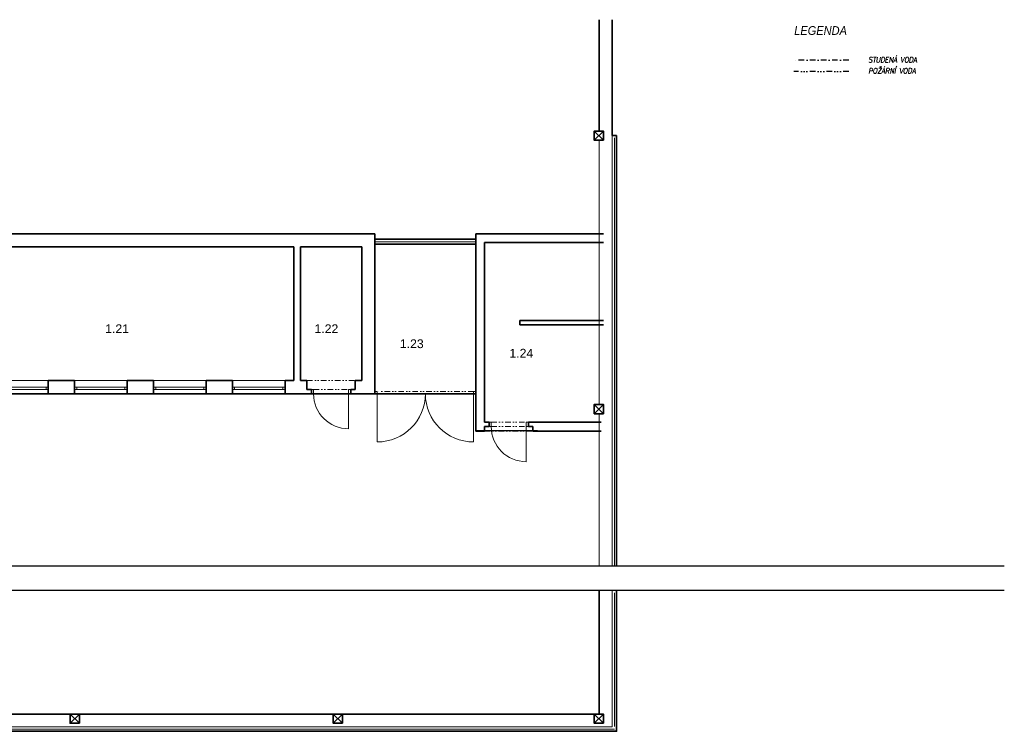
# Model space of a CAD drawing. Header units: millimetres. Extents: x -485339 to 286898, y -1189934 to 1602269.
# Tile 220 of 230: x -192993 to -170544, y 1485192 to 1501431. Entities that reach past the tile are written whole.
import ezdxf
from ezdxf.enums import TextEntityAlignment as Align

# ---------------------------------------------------------------- set-up
doc = ezdxf.new("R2010")
doc.units = ezdxf.units.MM
doc.header["$LTSCALE"] = 10
for name, pattern in [('DIVIDE5', [38.1, 12.7, -6.35, 0, -6.35, 0, -6.35, 0, -6.35]), ('DĚLICÍ2', [15.875, 6.35, -3.175, 0, -3.175, 0, -3.175]), ('ČERCHOVANÁ', [25.4, 12.7, -6.35, 0, -6.35])]:
    doc.linetypes.add(name, pattern=pattern)
doc.layers.add('CKSLABA', color=7, linetype='Continuous')
for name, color, linetype, lineweight in [('KÓTY_L', 7, 'Continuous', 15), ('N_čáry_obrys', 10, 'Continuous', 35), ('N_čáry_obv.plášt', 212, 'Continuous', 18), ('N_čáry_obv.plášt_obrys', 212, 'Continuous', 35), ('POPISY_L', 7, 'Continuous', 15), ('St__otvory_dveře', 40, 'Continuous', 18), ('St_otvory_okna', 40, 'Continuous', 18), ('St_plocha_místnosti', 250, 'Continuous', 18), ('St_sloupy_opláštění_půdorys', 25, 'Continuous', 35), ('St_čáry_nad', 250, 'DĚLICÍ2', 18), ('St_čáry_obrys', 5, 'Continuous', 35), ('St_čáry_plné', 250, 'Continuous', 18), ('Z-p_pv', 5, 'DIVIDE5', 30)]:
    doc.layers.add(name, color=color, linetype=linetype, lineweight=lineweight)
doc.styles.add('Andy', font='arial.ttf')
doc.styles.add('SIMPLEX', font='simplex.shx', dxfattribs={"width": 0.8})
doc.styles.add('SWIS', font='ariali.ttf')
doc.linetypes.add('IZOLACE', pattern='A,0.0001,-0.1,[134,ltypeshp.shx,S=0.1,R=0,X=-0.1,Y=0],-0.2,[134,ltypeshp.shx,S=0.1,R=180,X=0.1,Y=0],-0.1', length=0.4001)
doc.linetypes.add('PRERUSENI', pattern='A,60,[100,CADKON.SHX,S=2.5,R=0,X=0,Y=0],-10', length=70)
doc.linetypes.add('ZIGZAG', pattern='A,0.00254,-5.08,[131,ltypeshp.shx,S=5.08,R=0,X=-5.08,Y=0],-10.16,[131,ltypeshp.shx,S=5.08,R=180,X=5.08,Y=0],-5.08', length=20.32254)

msp = doc.modelspace()

# ---------------------------------------------------------------- linework, layer by layer
at = {"layer": 'CKSLABA', "color": 3, "linetype": 'PRERUSENI', "ltscale": 5}
for p, q in [((-170544.2, 1488957.2), (-281412.7, 1488957.2)), ((-170544.2, 1488402.6), (-281412.7, 1488402.6))]:
    msp.add_line(p, q, dxfattribs=at)
at = {"layer": 'KÓTY_L', "color": 5, "linetype": 'ČERCHOVANÁ', "lineweight": 30}
msp.add_lwpolyline([(-174089.7, 1500504.2), (-175339.5, 1500504.2)], dxfattribs=at)
at = {"layer": 'N_čáry_obrys', "color": 250, "ltscale": 2}
msp.add_line((-179383, 1498785.4), (-179383, 1488957.2), dxfattribs=at)
for points in [[(-179383, 1498785.4), (-179483, 1498785.4)], [(-195482.7, 1485191.9), (-179383, 1485191.9), (-179383, 1488402.6)]]:
    msp.add_lwpolyline(points, dxfattribs=at)
at = {"layer": 'N_čáry_obv.plášt', "color": 250, "linetype": 'IZOLACE', "ltscale": 10}
msp.add_line((-195532.7, 1485241.9), (-179433, 1485241.9), dxfattribs=at)
for points in [[(-179433, 1498735.4), (-179433, 1488983.1)], [(-179433, 1488352.6), (-179433, 1485304.4)]]:
    msp.add_lwpolyline(points, dxfattribs=at)
at = {"layer": 'N_čáry_obv.plášt', "color": 250, "linetype": 'ZIGZAG'}
msp.add_lwpolyline([(-184892.7, 1496365), (-182592.7, 1496365)], dxfattribs=at)
at = {"layer": 'N_čáry_obv.plášt_obrys', "color": 250}
msp.add_lwpolyline([(-182592.7, 1496425), (-184892.7, 1496425), (-184892.7, 1496305), (-182592.7, 1496305)], close=True, dxfattribs=at)
at = {"layer": 'St__otvory_dveře', "color": 250, "ltscale": 2}
for points in [[(-186292.7, 1492895.8), (-186342.7, 1492895.8), (-186342.7, 1492995.8), (-186292.7, 1492995.8)], [(-185442.7, 1492895), (-185492.7, 1492895), (-185492.7, 1492995), (-185442.7, 1492995)], [(-184892.7, 1492895), (-184842.7, 1492895), (-184842.7, 1492945), (-184892.7, 1492945)], [(-182642.7, 1492895), (-182592.7, 1492895), (-182592.7, 1492945), (-182642.7, 1492945)], [(-182242.7, 1492145.8), (-182292.7, 1492145.8), (-182292.7, 1492245.8), (-182242.7, 1492245.8)], [(-181392.7, 1492145), (-181442.7, 1492145), (-181442.7, 1492245), (-181392.7, 1492245)]]:
    msp.add_lwpolyline(points, close=True, dxfattribs=at)
at = {"layer": 'St__otvory_dveře', "color": 250, "linetype": 'DĚLICÍ2', "ltscale": 2}
for points in [[(-186292.7, 1492995.8), (-185492.7, 1492995)], [(-186292.7, 1492895.8), (-185492.7, 1492895)], [(-182642.7, 1492945), (-184842.7, 1492945)], [(-182642.7, 1492895), (-184842.7, 1492895)], [(-182242.7, 1492245.8), (-181442.7, 1492245)], [(-182242.7, 1492145.8), (-181442.7, 1492145)]]:
    msp.add_lwpolyline(points, dxfattribs=at)
at = {"layer": 'St__otvory_dveře', "color": 250, "ltscale": 2}
for points in [[(-185492.7, 1492895), (-185492.7, 1492095)], [(-184842.7, 1492895), (-184842.7, 1491795)], [(-182642.7, 1492895), (-182642.7, 1491795)], [(-181442.7, 1492145), (-181442.7, 1491345)]]:
    msp.add_lwpolyline(points, dxfattribs=at)
at = {"layer": 'St__otvory_dveře', "color": 250}
msp.add_lwpolyline([(-179483, 1489155.4), (-179483, 1489155.4), (-179483, 1489155.4)], dxfattribs=at)
msp.add_lwpolyline([(-179483, 1489155.4), (-179483, 1489155.4), (-179483, 1489155.4)], dxfattribs=at)
msp.add_lwpolyline([(-179483, 1489155.4), (-179483, 1489155.4), (-179483, 1489155.4)], dxfattribs=at)
at = {"layer": 'St__otvory_dveře', "color": 250, "ltscale": 2}
for centre, radius, start, end in [((-185492.7, 1492895), 800, 180, 270), ((-184842.7, 1492895), 1100, 270, 0), ((-182642.7, 1492895), 1100, 180, 270), ((-181442.7, 1492145), 800, 180, 270)]:
    msp.add_arc(centre, radius, start, end, dxfattribs=at)
at = {"layer": 'St_otvory_okna', "color": 250, "ltscale": 2}
for points in [[(-192342.7, 1493045), (-193542.7, 1493045), (-193542.7, 1492995), (-192342.7, 1492995)], [(-192342.7, 1493045), (-192392.7, 1493045), (-192392.7, 1492995), (-192342.7, 1492995)], [(-190542.7, 1493045), (-191742.7, 1493045), (-191742.7, 1492995), (-190542.7, 1492995)], [(-191742.7, 1493045), (-191692.7, 1493045), (-191692.7, 1492995), (-191742.7, 1492995)], [(-190542.7, 1493045), (-190592.7, 1493045), (-190592.7, 1492995), (-190542.7, 1492995)], [(-188742.7, 1493045), (-189942.7, 1493045), (-189942.7, 1492995), (-188742.7, 1492995)], [(-189942.7, 1493045), (-189892.7, 1493045), (-189892.7, 1492995), (-189942.7, 1492995)], [(-188742.7, 1493045), (-188792.7, 1493045), (-188792.7, 1492995), (-188742.7, 1492995)], [(-186942.7, 1493045), (-188142.7, 1493045), (-188142.7, 1492995), (-186942.7, 1492995)], [(-188142.7, 1493045), (-188092.7, 1493045), (-188092.7, 1492995), (-188142.7, 1492995)], [(-186942.7, 1493045), (-186992.7, 1493045), (-186992.7, 1492995), (-186942.7, 1492995)]]:
    msp.add_lwpolyline(points, close=True, dxfattribs=at)
at = {"layer": 'St_sloupy_opláštění_půdorys', "color": 250, "ltscale": 2}
for points in [[(-179683, 1498680.4), (-179683, 1498890.4), (-179893, 1498890.4), (-179893, 1498680.4)], [(-179683, 1492440.4), (-179683, 1492650.4), (-179893, 1492650.4), (-179893, 1492440.4)], [(-191632.7, 1485377), (-191632.7, 1485587), (-191842.7, 1485587), (-191842.7, 1485377)], [(-185632.7, 1485377), (-185632.7, 1485587), (-185842.7, 1485587), (-185842.7, 1485377)], [(-179683, 1485377), (-179683, 1485587), (-179893, 1485587), (-179893, 1485377)]]:
    msp.add_lwpolyline(points, close=True, dxfattribs=at)
for points in [[(-179893, 1498680.4), (-179683, 1498890.4)], [(-179893, 1498890.4), (-179683, 1498680.4)], [(-179893, 1492440.4), (-179683, 1492650.4)], [(-179893, 1492650.4), (-179683, 1492440.4)], [(-191842.7, 1485377), (-191632.7, 1485587)], [(-191842.7, 1485587), (-191632.7, 1485377)], [(-185842.7, 1485377), (-185632.7, 1485587)], [(-185842.7, 1485587), (-185632.7, 1485377)], [(-179893, 1485377), (-179683, 1485587)], [(-179893, 1485587), (-179683, 1485377)]]:
    msp.add_lwpolyline(points, dxfattribs=at)
at = {"layer": 'St_čáry_nad', "color": 250, "ltscale": 2}
for points in [[(-186442.7, 1493195), (-185342.7, 1493195)], [(-182392.7, 1492045), (-181292.7, 1492045)]]:
    msp.add_lwpolyline(points, dxfattribs=at)
at = {"layer": 'St_čáry_obrys', "color": 250}
for p, q in [((-194392.7, 1492895), (-182592.7, 1492895)), ((-182592.7, 1492895), (-182592.7, 1492056.8)), ((-182592.7, 1492056.8), (-179783, 1492045)), ((-179783, 1488402.6), (-179783, 1485587)), ((-179783, 1485587), (-195582.7, 1485587))]:
    msp.add_line(p, q, dxfattribs=at)
at = {"layer": 'St_čáry_obrys', "color": 250, "ltscale": 2}
for points in [[(-179783, 1501431), (-179783, 1498890.4)], [(-179483, 1501431), (-179483, 1498785.4)], [(-184892.7, 1496545), (-195582.7, 1496545)], [(-184892.7, 1492895), (-184892.7, 1496545)], [(-182592.7, 1492045), (-182592.7, 1496545)], [(-186742.7, 1496245), (-194092.7, 1496245)], [(-186742.7, 1493195), (-186742.7, 1496245)], [(-185192.7, 1496245), (-186592.7, 1496245)], [(-186592.7, 1493195), (-186592.7, 1496245)], [(-185192.7, 1493195), (-185192.7, 1496245)], [(-182392.7, 1492245), (-182392.7, 1496345)], [(-181592.7, 1494465), (-181592.7, 1494565)], [(-191742.7, 1493195), (-192342.7, 1493195)], [(-192342.7, 1492895), (-192342.7, 1493195)], [(-191742.7, 1492895), (-191742.7, 1493195)], [(-189942.7, 1493195), (-190542.7, 1493195)], [(-190542.7, 1492895), (-190542.7, 1493195)], [(-189942.7, 1492895), (-189942.7, 1493195)], [(-188142.7, 1493195), (-188742.7, 1493195)], [(-188742.7, 1492895), (-188742.7, 1493195)], [(-188142.7, 1492895), (-188142.7, 1493195)], [(-186742.7, 1493195), (-186942.7, 1493195)], [(-186942.7, 1492895), (-186942.7, 1493195)], [(-186442.7, 1493195), (-186592.7, 1493195)], [(-186442.7, 1492995), (-186442.7, 1493195)], [(-185192.7, 1493195), (-185342.7, 1493195)], [(-185342.7, 1492995), (-185342.7, 1493195)], [(-191742.7, 1492895), (-192342.7, 1492895)], [(-189942.7, 1492895), (-190542.7, 1492895)], [(-188142.7, 1492895), (-188742.7, 1492895)], [(-186342.7, 1492895), (-186942.7, 1492895)], [(-186442.7, 1492995), (-186342.7, 1492995)], [(-186342.7, 1492895), (-186342.7, 1492995)], [(-185342.7, 1492995), (-185442.7, 1492995)], [(-185442.7, 1492895), (-185442.7, 1492995)], [(-185442.7, 1492895), (-185442.7, 1492995)], [(-184892.7, 1492895), (-185442.7, 1492895)], [(-182292.7, 1492143.4), (-182292.7, 1492243.4)], [(-181592.7, 1492245), (-181592.7, 1492245.2)], [(-181392.7, 1492143.4), (-181392.7, 1492243.4)], [(-181392.7, 1492143.4), (-181392.7, 1492243.4)], [(-182392.7, 1492145), (-182392.7, 1492045)], [(-182392.7, 1492145), (-182292.7, 1492145)], [(-181292.7, 1492145), (-181392.7, 1492145)], [(-181292.7, 1492145), (-181292.7, 1492045)]]:
    msp.add_lwpolyline(points, dxfattribs=at)
at = {"layer": 'St_čáry_obrys', "color": 250}
for points in [[(-182592.7, 1496545), (-179684, 1496545)], [(-182392.7, 1496345), (-179684, 1496345)], [(-181592.7, 1494565), (-179684, 1494565)], [(-181592.7, 1494465), (-179684, 1494465)], [(-182392.7, 1492245), (-182292.7, 1492245)], [(-181392.7, 1492245), (-179734, 1492245)], [(-182592.7, 1492045), (-182392.7, 1492045)], [(-181292.7, 1492045), (-179734, 1492045)]]:
    msp.add_lwpolyline(points, dxfattribs=at)
at = {"layer": 'St_čáry_plné', "color": 250}
for p, q in [((-193542.7, 1493195), (-192342.7, 1493195)), ((-191742.7, 1493195), (-190542.7, 1493195)), ((-189942.7, 1493195), (-188742.7, 1493195)), ((-188142.7, 1493195), (-186942.7, 1493195)), ((-193542.7, 1492895), (-192342.7, 1492895)), ((-191742.7, 1492895), (-190542.7, 1492895)), ((-189942.7, 1492895), (-188742.7, 1492895)), ((-188142.7, 1492895), (-186942.7, 1492895))]:
    msp.add_line(p, q, dxfattribs=at)
at = {"layer": 'St_čáry_plné', "color": 250, "ltscale": 2}
for points in [[(-179483, 1498785.4), (-179483, 1488957.2)], [(-179783, 1498680.4), (-179783, 1492650.4)], [(-179783, 1492440.4), (-179783, 1488957.2)], [(-195582.7, 1485291.9), (-179483, 1485291.9), (-179483, 1488402.6)], [(-179680.3, 1485587), (-195582.7, 1485587)], [(-191842.7, 1485587), (-195372.7, 1485587)], [(-185842.7, 1485587), (-191632.7, 1485587)], [(-179888.3, 1485587), (-185632.7, 1485587)]]:
    msp.add_lwpolyline(points, dxfattribs=at)
at = {"layer": 'Z-p_pv'}
msp.add_lwpolyline([(-174089.7, 1500251.6), (-175339.5, 1500251.6)], dxfattribs=at)

# ---------------------------------------------------------------- texts
at = {"layer": 'POPISY_L', "color": 0, "style": 'SWIS', "width": 0.9}
msp.add_text('LEGENDA ', height=200, dxfattribs=at).set_placement((-175333.9, 1501023.6), align=Align.BOTTOM_LEFT)
at = {"layer": 'POPISY_L', "color": 0, "lineweight": 15, "style": 'SIMPLEX', "oblique": 10, "width": 0.8}
for s, p in [('STUDENÁ VODA', (-173646.5, 1500453.7)), ('POŽÁRNÍ VODA', (-173646.5, 1500201.1))]:
    msp.add_text(s, height=125, dxfattribs=at).set_placement(p)
at = {"layer": 'St_plocha_místnosti', "color": 250, "ltscale": 2, "style": 'Andy'}
for s, p in [('1.21', (-191043.9, 1494278.8)), ('1.22', (-186272.1, 1494278.8)), ('1.23', (-184325.2, 1493936.5)), ('1.24', (-181827.9, 1493719.6))]:
    msp.add_text(s, height=200, dxfattribs=at).set_placement(p)

doc.saveas('drawing.dxf')
